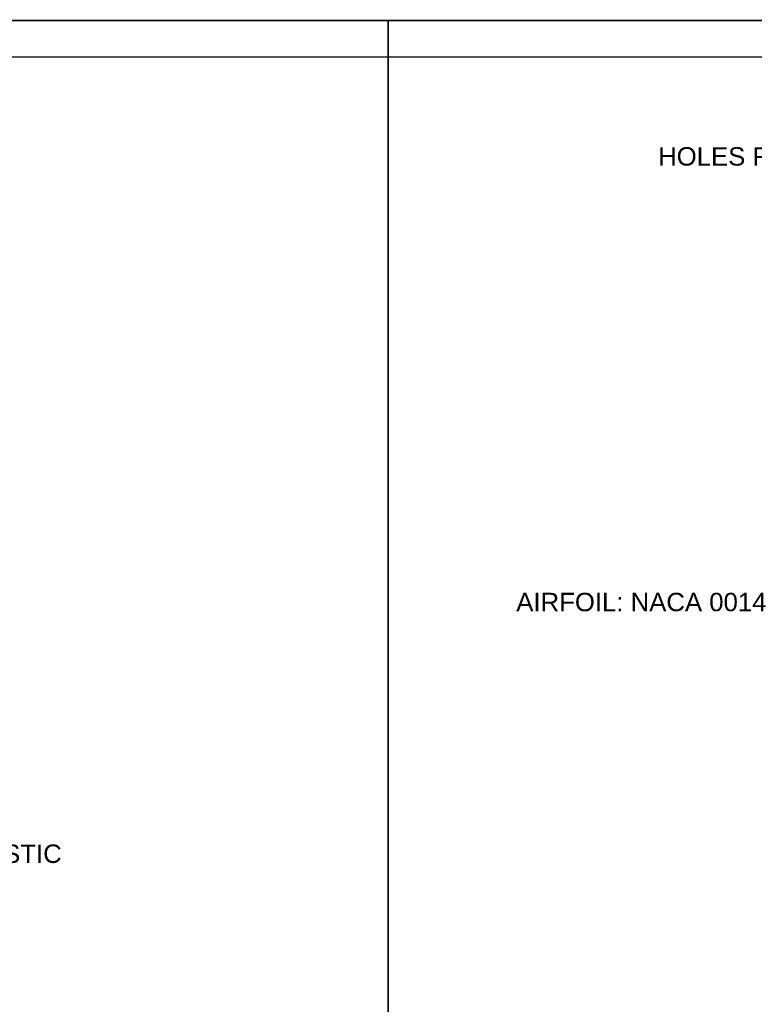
# Model space of a CAD drawing. Extents: x -1080 to 1070, y -166 to 202.
# Tile 19 of 24: x 201 to 327, y 2 to 171. Entities that reach past the tile are written whole.
import ezdxf

# ---------------------------------------------------------------- set-up
doc = ezdxf.new("R2010")
doc.units = 0
doc.header["$MEASUREMENT"] = 0
doc.linetypes.add('DASHED', pattern=[0.75, 0.5, -0.25])
doc.layers.add('DEFAULT', color=7, linetype='CONTINUOUS')
doc.styles.add('ARIAL', font='ARIAL.TTF')

# ---------------------------------------------------------------- blocks, each defined once
blk = doc.blocks.new('GROUP24')
at = {"layer": 'DEFAULT', "color": 3, "const_width": 0.01}
for points in [[(-37.625, 6.7375), (48.375, 6.7375)], [(16.125, -6.7375), (16.125, 6.7375)]]:
    blk.add_lwpolyline(points, dxfattribs=at)
at = {"layer": 'DEFAULT', "color": 3, "linetype": 'DASHED', "const_width": 0.01}
blk.add_lwpolyline([(-37.375, 6.4875), (48.125, 6.4875)], dxfattribs=at)
blk = doc.blocks.new('GROUP26')
at = {"layer": 'DEFAULT', "style": 'ARIAL'}
blk.add_text('1.5" DIA. DUBRO PLASTIC', height=0.1263, dxfattribs=at).set_placement((12.5153, -0.6952))

msp = doc.modelspace()

# ---------------------------------------------------------------- block references
at = {"layer": 'DEFAULT', "xscale": 25, "yscale": 25, "zscale": 25}
for name, p in [('GROUP24', (-139.15, 2.52)), ('GROUP26', (-159.13, 43.94))]:
    msp.add_blockref(name, p, dxfattribs=at)

# ---------------------------------------------------------------- texts
at = {"layer": 'DEFAULT', "style": 'ARIAL'}
for s, p in [('HOLES FOR ADJUSTO-JIG', (310.27, 146.08)), ('AIRFOIL: NACA 0014', (285.95, 69.7))]:
    msp.add_text(s, height=3.1575, dxfattribs=at).set_placement(p)

doc.saveas('drawing.dxf')
